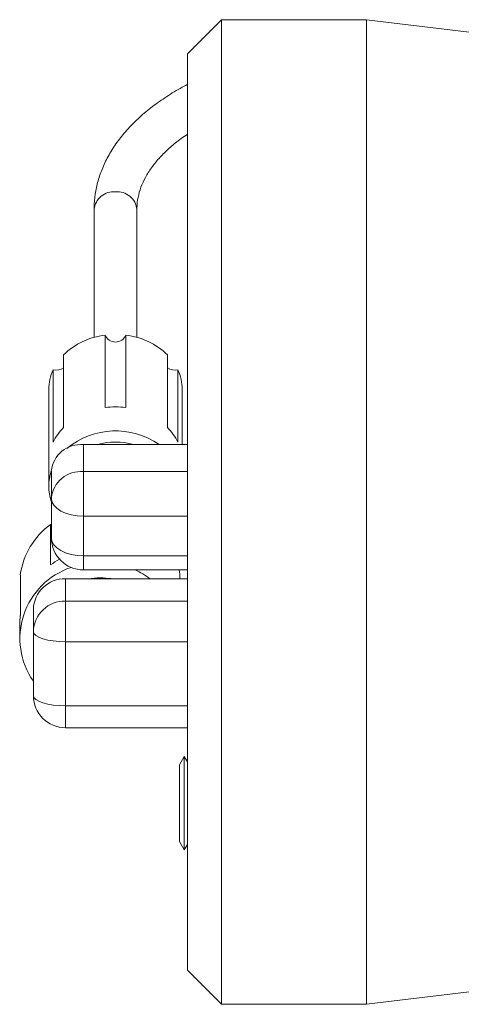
# Model space of a CAD drawing. Header units: inches. Extents: x 0.56 to 7.75, y 1.12 to 10.26.
# Tile 5 of 14: x 5.09 to 5.74, y 1.16 to 2.6. Entities that reach past the tile are written whole.
import ezdxf

# ---------------------------------------------------------------- set-up
doc = ezdxf.new("R2010")
doc.units = ezdxf.units.IN
doc.header["$MEASUREMENT"] = 0

msp = doc.modelspace()

# ---------------------------------------------------------------- linework, layer by layer
at = {"color": 7, "linetype": 'Continuous', "lineweight": 15}
for p, q in [((5.3898, 2.5998), (5.3398, 2.5498)), ((5.6016, 2.5998), (5.3898, 2.5998)), ((5.3898, 2.5998), (5.3898, 1.881)), ((5.8203, 2.5733), (5.6016, 2.5998)), ((5.6016, 2.5998), (5.6016, 1.1623)), ((5.3398, 1.881), (5.3398, 2.5498)), ((5.2036, 2.3227), (5.2036, 2.136)), ((5.2661, 2.136), (5.2661, 2.3227)), ((5.2196, 2.1393), (5.2196, 2.0335)), ((5.25, 2.0335), (5.25, 2.1393)), ((5.159, 2.0046), (5.159, 2.1104)), ((5.3106, 2.1104), (5.3106, 2.0046)), ((5.1438, 2.0887), (5.1438, 1.9829)), ((5.3258, 1.9829), (5.3258, 2.0887)), ((5.1373, 2.0598), (5.1373, 1.9187)), ((5.3323, 1.9795), (5.3323, 2.0598)), ((5.1881, 1.9795), (5.1881, 1.94)), ((5.3398, 1.9795), (5.1881, 1.9795)), ((5.1411, 1.9012), (5.1411, 1.9407)), ((5.1881, 1.94), (5.1881, 1.8747)), ((5.3398, 1.94), (5.1881, 1.94)), ((5.1411, 1.8434), (5.1411, 1.9012)), ((5.3398, 1.8747), (5.1881, 1.8747)), ((5.1881, 1.8747), (5.1881, 1.8169)), ((5.3398, 1.2123), (5.3398, 1.881)), ((5.3898, 1.881), (5.3898, 1.1623)), ((5.14, 1.8629), (5.14, 1.8037)), ((5.1411, 1.8614), (5.14, 1.8629)), ((5.3398, 1.8169), (5.1881, 1.8169)), ((5.0958, 1.73), (5.0958, 1.7892)), ((5.1618, 1.7835), (5.1618, 1.751)), ((5.3398, 1.7835), (5.1618, 1.7835)), ((5.1881, 1.7964), (5.3398, 1.7964)), ((5.3276, 1.7964), (5.3287, 1.7904)), ((5.3287, 1.7904), (5.3287, 1.7835)), ((5.1618, 1.751), (5.1618, 1.6916)), ((5.3398, 1.751), (5.1618, 1.751)), ((5.1148, 1.7064), (5.1148, 1.7389)), ((5.0948, 1.7158), (5.0948, 1.6961)), ((5.1148, 1.613), (5.1148, 1.7064)), ((5.3398, 1.6916), (5.1618, 1.6916)), ((5.1618, 1.6916), (5.1618, 1.5981)), ((5.3398, 1.5981), (5.1618, 1.5981)), ((5.1618, 1.566), (5.3398, 1.566)), ((5.3353, 1.5242), (5.3284, 1.5121)), ((5.3398, 1.5164), (5.3353, 1.5242)), ((5.3353, 1.5242), (5.3353, 1.3878)), ((5.3284, 1.5121), (5.3284, 1.3999)), ((5.3284, 1.3999), (5.3353, 1.3878)), ((5.3353, 1.3878), (5.3398, 1.3956)), ((5.3398, 1.2123), (5.3898, 1.1623)), ((5.6016, 1.1623), (5.8203, 1.1887)), ((5.3898, 1.1623), (5.6016, 1.1623))]:
    msp.add_line(p, q, dxfattribs=at)
at = {"color": 8, "linetype": 'Continuous', "lineweight": 15}
for p, q in [((5.1881, 1.8169), (5.1881, 1.7964)), ((5.1618, 1.5981), (5.1618, 1.566))]:
    msp.add_line(p, q, dxfattribs=at)
at = {"color": 7, "linetype": 'Continuous', "lineweight": 15, "flags": 128}
for points in [[(5.1881, 1.8747), (5.1789, 1.8752), (5.1701, 1.8767), (5.1619, 1.8791), (5.1548, 1.8824), (5.149, 1.8864), (5.1446, 1.891), (5.142, 1.896), (5.1411, 1.9012)], [(5.1881, 1.8169), (5.1789, 1.8174), (5.1701, 1.8189), (5.1619, 1.8213), (5.1548, 1.8246), (5.149, 1.8286), (5.1446, 1.8332), (5.142, 1.8382), (5.1411, 1.8434)], [(5.1952, 1.7835), (5.1955, 1.7836), (5.2118, 1.785)], [(5.2118, 1.785), (5.2281, 1.7838), (5.2294, 1.7835)], [(5.1618, 1.6916), (5.1526, 1.6919), (5.1438, 1.6927), (5.1357, 1.6941), (5.1286, 1.6959), (5.1227, 1.6982), (5.1184, 1.7007), (5.1157, 1.7035), (5.1148, 1.7064)], [(5.1618, 1.5981), (5.1526, 1.5984), (5.1438, 1.5992), (5.1357, 1.6006), (5.1286, 1.6025), (5.1227, 1.6047), (5.1184, 1.6073), (5.1157, 1.6101), (5.1148, 1.613)]]:
    msp.add_lwpolyline(points, dxfattribs=at)
at = {"color": 8, "linetype": 'Continuous', "lineweight": 15}
for centre, start, end in [((5.232, 2.3201), 84.2954, 174.7896), ((5.2376, 2.3201), 5.2104, 95.7046)]:
    msp.add_arc(centre, 0.0285, start, end, dxfattribs=at)
at = {"color": 7, "linetype": 'Continuous', "lineweight": 15}
for centre, radius, start, end in [((5.2314, 2.0365), 0.1034, 96.5377, 134.432), ((5.2348, 2.1456), 0.0165, 202.6673, 337.3327), ((5.2382, 2.0365), 0.1034, 45.5681, 83.4622), ((5.2056, 2.0596), 0.0683, 154.796, 179.8491), ((5.1483, 2.1059), 0.0178, 255.5224, 307.165), ((5.3214, 2.1059), 0.0178, 232.8338, 284.4788), ((5.264, 2.0596), 0.0683, 0.1513, 25.2036), ((5.2348, 1.9166), 0.1178, 82.5966, 97.4034), ((5.2148, 1.9494), 0.0785, 135.3203, 154.7475), ((5.2349, 1.8882), 0.1113, 55.0525, 129.6155), ((5.2548, 1.9494), 0.0785, 25.2531, 44.6789), ((5.1843, 1.9361), 0.0435, 85.0654, 174.0196), ((5.2348, 1.8898), 0.0934, 73.7489, 106.2511), ((5.2047, 1.9187), 0.0674, 160.8465, 199.1531), ((5.1843, 1.8966), 0.0435, 85.0654, 174.0196), ((5.205, 1.7737), 0.1104, 126.0929, 171.9332), ((5.1881, 1.8434), 0.047, 180, 270), ((5.2101, 1.709), 0.1178, 118.9908, 126.5109), ((5.2046, 1.6963), 0.1094, 108.5191, 214.8099), ((5.1606, 1.7377), 0.0458, 88.5369, 178.4578), ((5.2123, 1.6863), 0.0987, 80.0128, 99.9872), ((5.214, 1.6885), 0.1188, 53.1631, 65.3113), ((5.1606, 1.7052), 0.0458, 88.5369, 178.4578), ((5.2007, 1.7158), 0.1059, 172.2904, 179.9989), ((5.1618, 1.613), 0.047, 180, 270)]:
    msp.add_arc(centre, radius, start, end, dxfattribs=at)
for points, knots in [([(5.3398, 2.5051), (5.3382, 2.5043), (5.3284, 2.4995), (5.3121, 2.4894), (5.2909, 2.475), (5.2719, 2.4594), (5.2549, 2.4428), (5.2401, 2.4254), (5.2277, 2.4073), (5.2178, 2.3885), (5.2104, 2.3694), (5.2056, 2.3501), (5.2037, 2.3344), (5.2036, 2.3253), (5.2036, 2.3227)], [0, 0, 0, 0, 0.018869, 0.115333, 0.211929, 0.308521, 0.404898, 0.500781, 0.595835, 0.689736, 0.782266, 0.873405, 0.963367, 1, 1, 1, 1]), ([(5.2661, 2.3227), (5.2661, 2.3249), (5.2663, 2.332), (5.2682, 2.344), (5.273, 2.3586), (5.2801, 2.3729), (5.2895, 2.3869), (5.301, 2.4005), (5.3146, 2.4136), (5.3276, 2.4243), (5.3367, 2.4303), (5.3398, 2.4324)], [0, 0, 0, 0, 0.060705, 0.194872, 0.32687, 0.454584, 0.57839, 0.699495, 0.818991, 0.937654, 1, 1, 1, 1])]:
    msp.add_open_spline(points, degree=3, knots=knots, dxfattribs=at)

doc.saveas('drawing.dxf')
